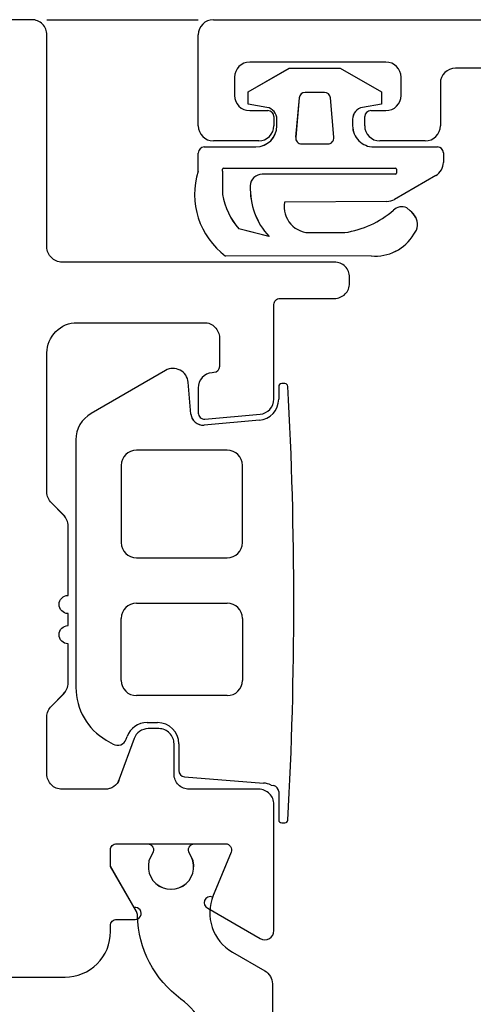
# Model space of a CAD drawing. Header units: millimetres. Extents: x 111285 to 237437, y -9513 to 52045.
# Tile 65 of 117: x 140076 to 140091, y 430 to 462. Entities that reach past the tile are written whole.
import ezdxf

# ---------------------------------------------------------------- set-up
doc = ezdxf.new("R2010")
doc.units = ezdxf.units.MM
doc.header["$LTSCALE"] = 100
doc.layers.get('0').update_dxf_attribs({"color": 252})
doc.layers.add('0-BUITENKOZIJNEN', color=252, linetype='Continuous')

# ---------------------------------------------------------------- blocks, each defined once
blk = doc.blocks.new('SR8-hori')
at = {"linetype": 'Continuous', "ltscale": 0.25}
blk.add_line((2445, 56.9), (2450, 56.9), dxfattribs=at)
at = {"linetype": 'Continuous'}
for p, q in [((2451.651, 54.515), (2453.011, 55.301)), ((2453.011, 55.301), (2454.69, 55.301)), ((2454.69, 55.301), (2456.051, 54.516)), ((2451.651, 54.115), (2451.651, 54.515)), ((2453.333, 54.318), (2453.22, 53.018)), ((2453.333, 54.318), (2453.333, 54.318)), ((2454.169, 54.501), (2453.533, 54.501)), ((2453.533, 54.501), (2453.533, 54.501)), ((2454.169, 54.501), (2454.169, 54.501)), ((2454.482, 53.019), (2454.368, 54.319)), ((2456.051, 54.516), (2456.051, 54.116)), ((2452.27, 54.006), (2451.651, 54.115)), ((2456.051, 54.116), (2455.431, 54.007)), ((2452.601, 53.401), (2452.601, 53.612)), ((2455.101, 53.613), (2455.101, 53.401)), ((2453.22, 53.018), (2453.22, 53.018)), ((2454.482, 53.019), (2454.482, 53.019)), ((2450.201, 52.7), (2451.901, 52.7)), ((2453.419, 52.801), (2453.419, 52.801)), ((2453.419, 52.801), (2454.283, 52.801)), ((2454.283, 52.801), (2454.283, 52.801)), ((2455.801, 52.701), (2457.901, 52.702)), ((2450.001, 51.9), (2450.001, 52.5)), ((2458.101, 52.502), (2458.101, 52.191)), ((2450.831, 52), (2456.521, 52.002)), ((2458.101, 52.191), (2458.101, 52.191)), ((2450.801, 51.9), (2450.801, 51.97)), ((2450.801, 51.97), (2450.801, 51.97)), ((2450.801, 51.9), (2450.801, 51.9)), ((2456.521, 51.802), (2452.117, 51.801)), ((2457.851, 51.758), (2456.485, 50.969)), ((2456.521, 51.802), (2456.521, 51.802)), ((2456.551, 51.972), (2456.551, 51.832)), ((2456.551, 51.832), (2456.551, 51.832)), ((2457.851, 51.758), (2457.851, 51.758)), ((2450.804, 51.127), (2450.804, 51.127)), ((2456.235, 50.902), (2452.851, 50.874)), ((2452.851, 50.874), (2452.851, 50.874)), ((2456.235, 50.902), (2456.235, 50.902)), ((2456.485, 50.969), (2456.485, 50.969)), ((2456.449, 50.609), (2456.449, 50.609)), ((2456.449, 50.609), (2456.449, 50.609)), ((2456.449, 50.609), (2456.449, 50.609)), ((2456.891, 50.689), (2456.891, 50.689)), ((2456.891, 50.689), (2457.003, 50.594)), ((2457.003, 50.594), (2457.003, 50.594)), ((2457.247, 50.107), (2457.247, 50.107)), ((2451.337, 49.998), (2451.337, 49.998)), ((2452.339, 49.744), (2451.337, 49.998)), ((2453.755, 49.873), (2453.755, 49.873)), ((2453.755, 49.873), (2454.846, 49.872)), ((2454.846, 49.872), (2454.846, 49.872)), ((2457.126, 49.826), (2457.126, 49.826)), ((2457.126, 49.826), (2457.126, 49.826)), ((2457.126, 49.826), (2457.126, 49.826)), ((2455.713, 49.101), (2450.901, 49.1)), ((2448.919, 45.323), (2446.458, 43.902)), ((2448.919, 45.323), (2448.919, 45.323)), ((2449.667, 44.933), (2449.667, 44.933)), ((2449.759, 43.883), (2449.667, 44.933)), ((2452.864, 44.89), (2452.758, 44.89)), ((2452.658, 44.79), (2452.658, 44.377)), ((2446.458, 43.902), (2446.458, 43.902)), ((2452.019, 43.68), (2450.192, 43.52)), ((2445.958, 43.036), (2445.958, 43.036)), ((2445.958, 43.036), (2445.958, 34.855)), ((2450.958, 42.69), (2447.958, 42.69)), ((2447.958, 42.69), (2447.958, 42.69)), ((2450.958, 42.69), (2450.958, 42.69)), ((2447.458, 42.19), (2447.458, 42.19)), ((2447.458, 42.19), (2447.458, 39.64)), ((2451.458, 39.64), (2451.458, 42.19)), ((2451.458, 42.19), (2451.458, 42.19)), ((2447.458, 39.64), (2447.458, 39.64)), ((2451.458, 39.64), (2451.458, 39.64)), ((2447.958, 39.14), (2447.958, 39.14)), ((2447.958, 39.14), (2450.958, 39.14)), ((2447.958, 37.64), (2447.958, 37.64)), ((2447.958, 37.64), (2450.958, 37.64)), ((2450.958, 37.64), (2450.958, 37.64)), ((2447.458, 35.09), (2447.458, 37.14)), ((2451.458, 37.14), (2451.458, 37.14)), ((2451.458, 37.14), (2451.458, 35.09)), ((2445.958, 34.855), (2445.958, 34.855)), ((2447.458, 35.09), (2447.458, 35.09)), ((2451.458, 35.09), (2451.458, 35.09)), ((2450.958, 34.59), (2447.958, 34.59)), ((2447.958, 34.59), (2447.958, 34.59)), ((2450.958, 34.59), (2450.958, 34.59)), ((2448.309, 33.7), (2448.658, 33.7)), ((2447.618, 33.149), (2447.651, 33.239)), ((2446.958, 33.123), (2446.958, 33.123)), ((2446.958, 33.123), (2447.186, 32.991)), ((2449.358, 33), (2449.358, 32.114)), ((2449.542, 31.915), (2452.158, 31.7)), ((2452.407, 31.634), (2452.407, 31.634)), ((2452.407, 31.634), (2452.493, 31.619)), ((2452.493, 31.619), (2452.493, 31.619)), ((2452.658, 31.422), (2452.658, 31.422)), ((2452.658, 31.422), (2452.658, 30.49)), ((2452.658, 30.49), (2452.658, 30.49)), ((2452.758, 30.39), (2452.758, 30.39)), ((2452.758, 30.39), (2452.864, 30.39)), ((2452.864, 30.39), (2452.864, 30.39)), ((2452.964, 30.484), (2452.964, 30.484))]:
    blk.add_line(p, q, dxfattribs=at)
for p, q in [((2452.117, 51.801), (2452.117, 51.801)), ((2451.72, 51.418), (2451.72, 51.418)), ((2452.339, 49.744), (2452.339, 49.744))]:
    blk.add_line(p, q)
for points in [[(2408.669, 25.3), (2445.6, 25.3), (2445.6, 25.3, 0.414214), (2447.1, 26.8), (2447.1, 26.8), (2447.1, 27, -0.414214), (2447.3, 27.2), (2447.916, 27.2, 1.077346), (2447.886, 27.598), (2447.1, 28.96), (2447.1, 29.5), (2447.1, 29.5, -0.414214), (2447.3, 29.7), (2450.902, 29.7, -0.534511), (2451.087, 29.424), (2451.087, 29.424), (2450.473, 27.942, 1), (2450.32, 27.572), (2451.421, 26.936), (2452.05, 26.573, 0.57735), (2452.5, 26.833), (2452.5, 26.833), (2452.5, 31, 0.414214), (2452, 31.5), (2452, 31.5), (2449.7, 31.5, -0.414214), (2449.2, 32), (2449.2, 33, 0.414214), (2448.7, 33.5), (2448.7, 33.5), (2448.35, 33.5, 0.315299), (2447.88, 33.171), (2447.88, 33.171), (2447.392, 31.829), (2447.392, 31.829, -0.315299), (2446.922, 31.5), (2446.922, 31.5), (2445.5, 31.5), (2445.5, 31.5, -0.414214), (2445, 32), (2445, 32), (2445, 33.893), (2445, 33.893, -0.198912), (2445.146, 34.246), (2445.146, 34.246), (2445.554, 34.654), (2445.554, 34.654, 0.198912), (2445.7, 35.007), (2445.7, 35.007), (2445.7, 36.3), (2445.7, 36.3, -1), (2445.7, 36.9), (2445.7, 36.9), (2445.7, 37.3), (2445.7, 37.3, -1), (2445.7, 37.9), (2445.7, 37.9), (2445.7, 40.193), (2445.7, 40.193, 0.198912), (2445.554, 40.546), (2445.554, 40.546), (2445.146, 40.954), (2445.146, 40.954, -0.198912), (2445, 41.307), (2445, 41.307), (2445, 45.9), (2445, 45.9, -0.414214), (2446, 46.9), (2446, 46.9), (2450.2, 46.9), (2450.2, 46.9, -0.414214), (2450.7, 46.4), (2450.7, 46.4), (2450.7, 45.45), (2450.7, 45.45, -0.388879), (2450.517, 45.251), (2450.456, 45.246, 0.388879), (2450, 44.748), (2450, 44.748), (2450, 43.918), (2450, 43.918, 0.440011), (2450.217, 43.719), (2450.217, 43.719), (2452.044, 43.879), (2452.044, 43.879, 0.388879), (2452.5, 44.377), (2452.5, 44.377), (2452.5, 47.5), (2452.5, 47.5, -0.414214), (2452.7, 47.7), (2452.7, 47.7), (2454.5, 47.7), (2454.5, 47.7, 0.414214), (2455, 48.2), (2455, 48.2), (2455, 48.4), (2455, 48.4, 0.414214), (2454.5, 48.9), (2454.5, 48.9), (2445.5, 48.9), (2445.5, 48.9, -0.414214), (2445, 49.4), (2445, 49.4), (2445, 56.4), (2445, 56.4, 0.414214), (2444.5, 56.9), (2444.5, 56.9), (2395.5, 56.9, 0.414214)], [(2450.45, 22.559, 0.239087), (2449.427, 24.576, -0.233397), (2447.996, 27.325, 0.126173), (2447.956, 27.468), (2447.1, 28.95), (2447.1, 29.5), (2447.1, 29.5, -0.414214), (2447.3, 29.7), (2448.325, 29.7, -0.609065), (2448.488, 29.384, 1.936492), (2449.712, 29.384, -0.609065), (2449.875, 29.7), (2450.902, 29.7, -0.534511), (2451.087, 29.424), (2450.496, 27.998, 0.376373), (2451.132, 26.125), (2452.2, 25.508, -0.267949), (2452.45, 25.075), (2452.45, 9.325, -0.267949)]]:
    blk.add_lwpolyline(points, format="xyb", dxfattribs=at)
for centre, radius, start, end in [((2453.533, 54.301), 0.2, 90.0135, 175.0135), ((2454.169, 54.301), 0.2, 5.0135, 90.0135), ((2452.201, 53.612), 0.4, 0.0135, 80.0135), ((2455.501, 53.613), 0.4, 100.0135, 180.0135), ((2451.901, 53.4), 0.7, 270.0135, 0.0135), ((2455.801, 53.401), 0.7, 180.0135, 270.0135), ((2453.419, 53.001), 0.2, 175.0135, 270.0135), ((2454.283, 53.001), 0.2, 270.0135, 5.0135), ((2450.201, 52.5), 0.2, 90.0135, 180.0135), ((2457.901, 52.502), 0.2, 0.0135, 90.0135), ((2450.831, 51.97), 0.03, 90.0135, 180.0135), ((2456.521, 51.972), 0.03, 0.0135, 90.0135), ((2457.601, 52.191), 0.5, 300.0135, 0.0135), ((2452.404, 51.128), 2.524, 162.1878, 233.4531), ((2513.082, 51.713), 62.281, 179.82779, 180.53918), ((2452.11, 51.41), 0.39, 89.0071, 178.8187), ((2456.521, 51.832), 0.03, 270.0135, 0.0135), ((2454.051, 51.329), 2.332, 177.7961, 222.7818), ((2453.164, 51.552), 2.398, 190.2096, 220.3836), ((2453.694, 50.727), 0.857, 170.1158, 274.0888), ((2456.235, 51.402), 0.5, 270.0135, 300.0135), ((2456.727, 50.333), 0.392, 65.2805, 135.3123), ((2454.346, 53.073), 3.239, 278.8708, 310.4723), ((2456.658, 50.117), 0.589, 359.032, 54.1121), ((2456.759, 50.151), 0.49, 318.5303, 354.9016), ((2455.847, 50.58), 1.485, 264.8197, 329.4689), ((2449.169, 44.89), 0.5, 5, 120), ((2452.758, 44.79), 0.1, 90, 180), ((2452.864, 44.79), 0.1, 3.1191, 90), ((2321.652, 37.64), 131.506, 356.88092, 3.11908), ((2451.958, 44.377), 0.7, 275, 360), ((2446.958, 43.036), 1, 120, 180), ((2450.158, 43.918), 0.4, 185, 275), ((2447.958, 42.19), 0.5, 90, 180), ((2450.958, 42.19), 0.5, 0, 90), ((2447.958, 39.64), 0.5, 180, 270), ((2450.958, 39.64), 0.5, 270, 0), ((2447.958, 37.14), 0.5, 90, 180), ((2450.958, 37.14), 0.5, 0, 90), ((2447.958, 34.855), 2, 180, 240), ((2447.958, 35.09), 0.5, 180, 270), ((2450.958, 35.09), 0.5, 270, 360), ((2448.309, 33), 0.7, 90, 160), ((2448.658, 33), 0.7, 0, 90), ((2447.336, 33.251), 0.3, 240, 340), ((2449.558, 32.114), 0.2, 180, 265.3025), ((2452.158, 31.2), 0.5, 60.2257, 90), ((2452.458, 31.422), 0.2, 0, 80), ((2452.758, 30.49), 0.1, 180, 270), ((2452.864, 30.49), 0.1, 270, 356.8809)]:
    blk.add_arc(centre, radius, start, end, dxfattribs=at)
at = {"layer": '0-BUITENKOZIJNEN', "linetype": 'Continuous'}
for p, q in [((2450.5, 56.9), (2493, 56.9)), ((2450, 53.4), (2450, 56.4)), ((2450, 56.4), (2450, 56.4)), ((2456.2, 55.5), (2451.7, 55.5)), ((2451.7, 55.5), (2451.7, 55.5)), ((2456.2, 55.5), (2456.2, 55.5)), ((2464, 55.3), (2458.5, 55.3)), ((2458.5, 55.3), (2458.5, 55.3)), ((2451.2, 55), (2451.2, 55)), ((2451.2, 55), (2451.2, 54.4)), ((2456.7, 54.4), (2456.7, 55)), ((2456.7, 55), (2456.7, 55)), ((2458, 54.8), (2458, 53.4)), ((2451.2, 54.4), (2451.2, 54.4)), ((2456.7, 54.4), (2456.7, 54.4)), ((2451.7, 53.9), (2451.7, 53.9)), ((2451.7, 53.9), (2452.3, 53.9)), ((2452.3, 53.9), (2452.3, 53.9)), ((2452.5, 53.7), (2452.5, 53.7)), ((2452.5, 53.7), (2452.5, 53.4)), ((2455.5, 53.4), (2455.5, 53.7)), ((2455.5, 53.7), (2455.5, 53.7)), ((2455.7, 53.9), (2455.7, 53.9)), ((2455.7, 53.9), (2456.2, 53.9)), ((2456.2, 53.9), (2456.2, 53.9)), ((2450, 53.4), (2450, 53.4)), ((2452.5, 53.4), (2452.5, 53.4)), ((2455.5, 53.4), (2455.5, 53.4)), ((2458, 53.4), (2458, 53.4)), ((2452, 52.9), (2450.5, 52.9)), ((2450.5, 52.9), (2450.5, 52.9)), ((2452, 52.9), (2452, 52.9)), ((2457.5, 52.9), (2456, 52.9)), ((2456, 52.9), (2456, 52.9)), ((2457.5, 52.9), (2457.5, 52.9))]:
    blk.add_line(p, q, dxfattribs=at)
for centre, radius, start, end in [((2450.5, 56.4), 0.5, 90, 180), ((2451.7, 55), 0.5, 90, 180), ((2456.2, 55), 0.5, 0, 90), ((2458.5, 54.8), 0.5, 90, 180), ((2451.7, 54.4), 0.5, 180, 270), ((2456.2, 54.4), 0.5, 270, 0), ((2452.3, 53.7), 0.2, 0, 90), ((2455.7, 53.7), 0.2, 90, 180), ((2450.5, 53.4), 0.5, 180, 270), ((2452, 53.4), 0.5, 270, 0), ((2456, 53.4), 0.5, 180, 270), ((2457.5, 53.4), 0.5, 270, 0)]:
    blk.add_arc(centre, radius, start, end, dxfattribs=at)
blk = doc.blocks.new('onderlegger beganegrond')
blk.add_blockref('SR8-hori', (11480, 405.1))

msp = doc.modelspace()

# ---------------------------------------------------------------- linework, layer by layer
at = {"linetype": 'Continuous', "ltscale": 0.25}
msp.add_line((140076.999, 462), (140081.999, 462), dxfattribs=at)
msp.add_line((140076.999, 462), (140081.999, 462), dxfattribs=at)
msp.add_line((140076.999, 462), (140081.999, 462), dxfattribs=at)
at = {"linetype": 'Continuous'}
for p, q in [((140083.649, 459.615), (140085.009, 460.401)), ((140083.649, 459.615), (140085.009, 460.401)), ((140083.649, 459.615), (140085.009, 460.401)), ((140085.009, 460.401), (140086.689, 460.401)), ((140085.009, 460.401), (140086.689, 460.401)), ((140085.009, 460.401), (140086.689, 460.401)), ((140086.689, 460.401), (140088.049, 459.616)), ((140086.689, 460.401), (140088.049, 459.616)), ((140086.689, 460.401), (140088.049, 459.616)), ((140083.649, 459.215), (140083.649, 459.615)), ((140083.649, 459.215), (140083.649, 459.615)), ((140083.649, 459.215), (140083.649, 459.615)), ((140086.167, 459.601), (140085.531, 459.601)), ((140085.531, 459.601), (140085.531, 459.601)), ((140086.167, 459.601), (140085.531, 459.601)), ((140085.531, 459.601), (140085.531, 459.601)), ((140086.167, 459.601), (140085.531, 459.601)), ((140085.531, 459.601), (140085.531, 459.601)), ((140086.167, 459.601), (140086.167, 459.601)), ((140086.167, 459.601), (140086.167, 459.601)), ((140086.167, 459.601), (140086.167, 459.601)), ((140088.049, 459.616), (140088.049, 459.216)), ((140088.049, 459.616), (140088.049, 459.216)), ((140088.049, 459.616), (140088.049, 459.216)), ((140084.269, 459.106), (140083.649, 459.215)), ((140084.269, 459.106), (140083.649, 459.215)), ((140084.269, 459.106), (140083.649, 459.215)), ((140085.332, 459.418), (140085.218, 458.118)), ((140085.332, 459.418), (140085.218, 458.118)), ((140085.332, 459.418), (140085.218, 458.118)), ((140085.332, 459.418), (140085.332, 459.418)), ((140085.332, 459.418), (140085.332, 459.418)), ((140085.332, 459.418), (140085.332, 459.418)), ((140086.48, 458.119), (140086.366, 459.419)), ((140086.48, 458.119), (140086.366, 459.419)), ((140086.48, 458.119), (140086.366, 459.419)), ((140088.049, 459.216), (140087.43, 459.107)), ((140088.049, 459.216), (140087.43, 459.107)), ((140088.049, 459.216), (140087.43, 459.107)), ((140084.599, 458.501), (140084.599, 458.712)), ((140084.599, 458.501), (140084.599, 458.712)), ((140084.599, 458.501), (140084.599, 458.712)), ((140087.099, 458.713), (140087.099, 458.501)), ((140087.099, 458.713), (140087.099, 458.501)), ((140087.099, 458.713), (140087.099, 458.501)), ((140085.218, 458.118), (140085.218, 458.118)), ((140085.218, 458.118), (140085.218, 458.118)), ((140085.218, 458.118), (140085.218, 458.118)), ((140085.418, 457.901), (140085.418, 457.901)), ((140085.418, 457.901), (140086.281, 457.901)), ((140085.418, 457.901), (140085.418, 457.901)), ((140085.418, 457.901), (140086.281, 457.901)), ((140085.418, 457.901), (140085.418, 457.901)), ((140085.418, 457.901), (140086.281, 457.901)), ((140086.281, 457.901), (140086.281, 457.901)), ((140086.281, 457.901), (140086.281, 457.901)), ((140086.281, 457.901), (140086.281, 457.901)), ((140086.48, 458.119), (140086.48, 458.119)), ((140086.48, 458.119), (140086.48, 458.119)), ((140086.48, 458.119), (140086.48, 458.119)), ((140082, 457), (140082, 457.6)), ((140082, 457), (140082, 457.6)), ((140082, 457), (140082, 457.6)), ((140082.199, 457.8), (140083.899, 457.8)), ((140082.199, 457.8), (140083.899, 457.8)), ((140082.199, 457.8), (140083.899, 457.8)), ((140087.799, 457.801), (140089.899, 457.802)), ((140087.799, 457.801), (140089.899, 457.802)), ((140087.799, 457.801), (140089.899, 457.802)), ((140090.1, 457.602), (140090.1, 457.291)), ((140090.1, 457.602), (140090.1, 457.291)), ((140090.1, 457.602), (140090.1, 457.291)), ((140090.1, 457.291), (140090.1, 457.291)), ((140090.1, 457.291), (140090.1, 457.291)), ((140090.1, 457.291), (140090.1, 457.291)), ((140082.8, 457), (140082.8, 457.07)), ((140082.8, 457.07), (140082.8, 457.07)), ((140082.8, 457), (140082.8, 457.07)), ((140082.8, 457.07), (140082.8, 457.07)), ((140082.8, 457), (140082.8, 457.07)), ((140082.8, 457.07), (140082.8, 457.07)), ((140082.8, 457), (140082.8, 457)), ((140082.8, 457), (140082.8, 457)), ((140082.8, 457), (140082.8, 457)), ((140082.83, 457.1), (140088.52, 457.102)), ((140082.83, 457.1), (140088.52, 457.102)), ((140082.83, 457.1), (140088.52, 457.102)), ((140088.55, 457.072), (140088.55, 456.932)), ((140088.55, 457.072), (140088.55, 456.932)), ((140088.55, 457.072), (140088.55, 456.932)), ((140088.55, 456.932), (140088.55, 456.932)), ((140088.55, 456.932), (140088.55, 456.932)), ((140088.55, 456.932), (140088.55, 456.932)), ((140088.52, 456.902), (140084.116, 456.901)), ((140088.52, 456.902), (140084.116, 456.901)), ((140088.52, 456.902), (140084.116, 456.901)), ((140089.85, 456.858), (140088.484, 456.069)), ((140089.85, 456.858), (140088.484, 456.069)), ((140089.85, 456.858), (140088.484, 456.069)), ((140088.52, 456.902), (140088.52, 456.902)), ((140088.52, 456.902), (140088.52, 456.902)), ((140088.52, 456.902), (140088.52, 456.902)), ((140089.85, 456.858), (140089.85, 456.858)), ((140089.85, 456.858), (140089.85, 456.858)), ((140089.85, 456.858), (140089.85, 456.858)), ((140082.802, 456.227), (140082.802, 456.227)), ((140082.802, 456.227), (140082.802, 456.227)), ((140082.802, 456.227), (140082.802, 456.227)), ((140088.234, 456.002), (140084.849, 455.974)), ((140088.234, 456.002), (140084.849, 455.974)), ((140088.234, 456.002), (140084.849, 455.974)), ((140084.849, 455.974), (140084.849, 455.974)), ((140084.849, 455.974), (140084.849, 455.974)), ((140084.849, 455.974), (140084.849, 455.974)), ((140088.234, 456.002), (140088.234, 456.002)), ((140088.234, 456.002), (140088.234, 456.002)), ((140088.234, 456.002), (140088.234, 456.002)), ((140088.484, 456.069), (140088.484, 456.069)), ((140088.484, 456.069), (140088.484, 456.069)), ((140088.484, 456.069), (140088.484, 456.069)), ((140088.447, 455.709), (140088.447, 455.709)), ((140088.447, 455.709), (140088.447, 455.709)), ((140088.447, 455.709), (140088.447, 455.709)), ((140088.447, 455.709), (140088.447, 455.709)), ((140088.447, 455.709), (140088.447, 455.709)), ((140088.447, 455.709), (140088.447, 455.709)), ((140088.447, 455.709), (140088.447, 455.709)), ((140088.447, 455.709), (140088.447, 455.709)), ((140088.447, 455.709), (140088.447, 455.709)), ((140088.89, 455.789), (140088.89, 455.789)), ((140088.89, 455.789), (140089.002, 455.694)), ((140088.89, 455.789), (140088.89, 455.789)), ((140088.89, 455.789), (140089.002, 455.694)), ((140088.89, 455.789), (140088.89, 455.789)), ((140088.89, 455.789), (140089.002, 455.694)), ((140089.002, 455.694), (140089.002, 455.694)), ((140089.002, 455.694), (140089.002, 455.694)), ((140089.002, 455.694), (140089.002, 455.694)), ((140083.336, 455.098), (140083.336, 455.098)), ((140084.337, 454.844), (140083.336, 455.098)), ((140083.336, 455.098), (140083.336, 455.098)), ((140084.337, 454.844), (140083.336, 455.098)), ((140083.336, 455.098), (140083.336, 455.098)), ((140084.337, 454.844), (140083.336, 455.098)), ((140089.245, 455.207), (140089.245, 455.207)), ((140089.245, 455.207), (140089.245, 455.207)), ((140089.245, 455.207), (140089.245, 455.207)), ((140085.754, 454.973), (140085.754, 454.973)), ((140085.754, 454.973), (140086.844, 454.972)), ((140085.754, 454.973), (140085.754, 454.973)), ((140085.754, 454.973), (140086.844, 454.972)), ((140085.754, 454.973), (140085.754, 454.973)), ((140085.754, 454.973), (140086.844, 454.972)), ((140086.844, 454.972), (140086.844, 454.972)), ((140086.844, 454.972), (140086.844, 454.972)), ((140086.844, 454.972), (140086.844, 454.972)), ((140089.124, 454.926), (140089.124, 454.926)), ((140089.124, 454.926), (140089.124, 454.926)), ((140089.124, 454.926), (140089.124, 454.926)), ((140089.124, 454.926), (140089.124, 454.926)), ((140089.124, 454.926), (140089.124, 454.926)), ((140089.124, 454.926), (140089.124, 454.926)), ((140089.124, 454.926), (140089.124, 454.926)), ((140089.124, 454.926), (140089.124, 454.926)), ((140089.124, 454.926), (140089.124, 454.926)), ((140087.711, 454.201), (140082.9, 454.2)), ((140087.711, 454.201), (140082.9, 454.2)), ((140087.711, 454.201), (140082.9, 454.2)), ((140080.918, 450.423), (140078.457, 449.002)), ((140080.918, 450.423), (140078.457, 449.002)), ((140080.918, 450.423), (140078.457, 449.002)), ((140080.918, 450.423), (140080.918, 450.423)), ((140080.918, 450.423), (140080.918, 450.423)), ((140080.918, 450.423), (140080.918, 450.423)), ((140081.666, 450.033), (140081.666, 450.033)), ((140081.758, 448.983), (140081.666, 450.033)), ((140081.666, 450.033), (140081.666, 450.033)), ((140081.758, 448.983), (140081.666, 450.033)), ((140081.666, 450.033), (140081.666, 450.033)), ((140081.758, 448.983), (140081.666, 450.033)), ((140084.657, 449.89), (140084.657, 449.477)), ((140084.657, 449.89), (140084.657, 449.477)), ((140084.657, 449.89), (140084.657, 449.477)), ((140084.862, 449.99), (140084.757, 449.99)), ((140084.862, 449.99), (140084.757, 449.99)), ((140084.862, 449.99), (140084.757, 449.99)), ((140078.457, 449.002), (140078.457, 449.002)), ((140078.457, 449.002), (140078.457, 449.002)), ((140078.457, 449.002), (140078.457, 449.002)), ((140084.018, 448.78), (140082.191, 448.62)), ((140084.018, 448.78), (140082.191, 448.62)), ((140084.018, 448.78), (140082.191, 448.62)), ((140077.957, 448.136), (140077.957, 448.136)), ((140077.957, 448.136), (140077.957, 439.955)), ((140077.957, 448.136), (140077.957, 448.136)), ((140077.957, 448.136), (140077.957, 439.955)), ((140077.957, 448.136), (140077.957, 448.136)), ((140077.957, 448.136), (140077.957, 439.955)), ((140082.957, 447.79), (140079.957, 447.79)), ((140079.957, 447.79), (140079.957, 447.79)), ((140082.957, 447.79), (140079.957, 447.79)), ((140079.957, 447.79), (140079.957, 447.79)), ((140082.957, 447.79), (140079.957, 447.79)), ((140079.957, 447.79), (140079.957, 447.79)), ((140082.957, 447.79), (140082.957, 447.79)), ((140082.957, 447.79), (140082.957, 447.79)), ((140082.957, 447.79), (140082.957, 447.79)), ((140079.457, 447.29), (140079.457, 447.29)), ((140079.457, 447.29), (140079.457, 444.74)), ((140079.457, 447.29), (140079.457, 447.29)), ((140079.457, 447.29), (140079.457, 444.74)), ((140079.457, 447.29), (140079.457, 447.29)), ((140079.457, 447.29), (140079.457, 444.74)), ((140083.457, 444.74), (140083.457, 447.29)), ((140083.457, 447.29), (140083.457, 447.29)), ((140083.457, 444.74), (140083.457, 447.29)), ((140083.457, 447.29), (140083.457, 447.29)), ((140083.457, 444.74), (140083.457, 447.29)), ((140083.457, 447.29), (140083.457, 447.29)), ((140079.457, 444.74), (140079.457, 444.74)), ((140079.457, 444.74), (140079.457, 444.74)), ((140079.457, 444.74), (140079.457, 444.74)), ((140083.457, 444.74), (140083.457, 444.74)), ((140083.457, 444.74), (140083.457, 444.74)), ((140083.457, 444.74), (140083.457, 444.74)), ((140079.957, 444.24), (140079.957, 444.24)), ((140079.957, 444.24), (140082.957, 444.24)), ((140079.957, 444.24), (140079.957, 444.24)), ((140079.957, 444.24), (140082.957, 444.24)), ((140079.957, 444.24), (140079.957, 444.24)), ((140079.957, 444.24), (140082.957, 444.24)), ((140079.957, 442.74), (140079.957, 442.74)), ((140079.957, 442.74), (140082.957, 442.74)), ((140079.957, 442.74), (140079.957, 442.74)), ((140079.957, 442.74), (140082.957, 442.74)), ((140079.957, 442.74), (140079.957, 442.74)), ((140079.957, 442.74), (140082.957, 442.74)), ((140082.957, 442.74), (140082.957, 442.74)), ((140082.957, 442.74), (140082.957, 442.74)), ((140082.957, 442.74), (140082.957, 442.74)), ((140079.457, 440.19), (140079.457, 442.24)), ((140079.457, 440.19), (140079.457, 442.24)), ((140079.457, 440.19), (140079.457, 442.24)), ((140083.457, 442.24), (140083.457, 442.24)), ((140083.457, 442.24), (140083.457, 440.19)), ((140083.457, 442.24), (140083.457, 442.24)), ((140083.457, 442.24), (140083.457, 440.19)), ((140083.457, 442.24), (140083.457, 442.24)), ((140083.457, 442.24), (140083.457, 440.19)), ((140079.457, 440.19), (140079.457, 440.19)), ((140079.457, 440.19), (140079.457, 440.19)), ((140079.457, 440.19), (140079.457, 440.19)), ((140083.457, 440.19), (140083.457, 440.19)), ((140083.457, 440.19), (140083.457, 440.19)), ((140083.457, 440.19), (140083.457, 440.19)), ((140077.957, 439.955), (140077.957, 439.955)), ((140077.957, 439.955), (140077.957, 439.955)), ((140077.957, 439.955), (140077.957, 439.955)), ((140082.957, 439.69), (140079.957, 439.69)), ((140079.957, 439.69), (140079.957, 439.69)), ((140082.957, 439.69), (140079.957, 439.69)), ((140079.957, 439.69), (140079.957, 439.69)), ((140082.957, 439.69), (140079.957, 439.69)), ((140079.957, 439.69), (140079.957, 439.69)), ((140082.957, 439.69), (140082.957, 439.69)), ((140082.957, 439.69), (140082.957, 439.69)), ((140082.957, 439.69), (140082.957, 439.69)), ((140080.307, 438.8), (140080.657, 438.8)), ((140080.307, 438.8), (140080.657, 438.8)), ((140080.307, 438.8), (140080.657, 438.8)), ((140078.957, 438.223), (140078.957, 438.223)), ((140078.957, 438.223), (140079.184, 438.091)), ((140078.957, 438.223), (140078.957, 438.223)), ((140078.957, 438.223), (140079.184, 438.091)), ((140078.957, 438.223), (140078.957, 438.223)), ((140078.957, 438.223), (140079.184, 438.091)), ((140079.616, 438.249), (140079.649, 438.339)), ((140079.616, 438.249), (140079.649, 438.339)), ((140079.616, 438.249), (140079.649, 438.339)), ((140081.357, 438.1), (140081.357, 437.214)), ((140081.357, 438.1), (140081.357, 437.214)), ((140081.357, 438.1), (140081.357, 437.214)), ((140081.541, 437.015), (140084.157, 436.8)), ((140081.541, 437.015), (140084.157, 436.8)), ((140081.541, 437.015), (140084.157, 436.8)), ((140084.405, 436.734), (140084.405, 436.734)), ((140084.405, 436.734), (140084.492, 436.719)), ((140084.405, 436.734), (140084.405, 436.734)), ((140084.405, 436.734), (140084.492, 436.719)), ((140084.405, 436.734), (140084.405, 436.734)), ((140084.405, 436.734), (140084.492, 436.719)), ((140084.492, 436.719), (140084.492, 436.719)), ((140084.492, 436.719), (140084.492, 436.719)), ((140084.492, 436.719), (140084.492, 436.719)), ((140084.657, 436.522), (140084.657, 436.522)), ((140084.657, 436.522), (140084.657, 435.59)), ((140084.657, 436.522), (140084.657, 436.522)), ((140084.657, 436.522), (140084.657, 435.59)), ((140084.657, 436.522), (140084.657, 436.522)), ((140084.657, 436.522), (140084.657, 435.59)), ((140084.657, 435.59), (140084.657, 435.59)), ((140084.657, 435.59), (140084.657, 435.59)), ((140084.657, 435.59), (140084.657, 435.59)), ((140084.757, 435.49), (140084.757, 435.49)), ((140084.757, 435.49), (140084.862, 435.49)), ((140084.757, 435.49), (140084.757, 435.49)), ((140084.757, 435.49), (140084.862, 435.49)), ((140084.757, 435.49), (140084.757, 435.49)), ((140084.757, 435.49), (140084.862, 435.49)), ((140084.862, 435.49), (140084.862, 435.49)), ((140084.862, 435.49), (140084.862, 435.49)), ((140084.862, 435.49), (140084.862, 435.49)), ((140084.962, 435.584), (140084.962, 435.584)), ((140084.962, 435.584), (140084.962, 435.584)), ((140084.962, 435.584), (140084.962, 435.584))]:
    msp.add_line(p, q, dxfattribs=at)
for p, q in [((140084.116, 456.901), (140084.116, 456.901)), ((140084.116, 456.901), (140084.116, 456.901)), ((140084.116, 456.901), (140084.116, 456.901)), ((140083.719, 456.518), (140083.719, 456.518)), ((140083.719, 456.518), (140083.719, 456.518)), ((140083.719, 456.518), (140083.719, 456.518)), ((140084.337, 454.844), (140084.337, 454.844)), ((140084.337, 454.844), (140084.337, 454.844)), ((140084.337, 454.844), (140084.337, 454.844))]:
    msp.add_line(p, q)
for points in [[(140040.668, 430.4), (140077.599, 430.4), (140077.599, 430.4, 0.414214), (140079.099, 431.9), (140079.099, 431.9), (140079.099, 432.1, -0.414214), (140079.299, 432.3), (140079.915, 432.3, 1.077346), (140079.885, 432.698), (140079.099, 434.06), (140079.099, 434.6), (140079.099, 434.6, -0.414214), (140079.299, 434.8), (140082.9, 434.8, -0.534511), (140083.085, 434.524), (140083.085, 434.524), (140082.471, 433.042, 1), (140082.318, 432.672), (140083.42, 432.036), (140084.049, 431.673, 0.57735), (140084.499, 431.933), (140084.499, 431.933), (140084.499, 436.1, 0.414214), (140083.999, 436.6), (140083.999, 436.6), (140081.699, 436.6, -0.414214), (140081.199, 437.1), (140081.199, 438.1, 0.414214), (140080.699, 438.6), (140080.699, 438.6), (140080.349, 438.6, 0.315299), (140079.879, 438.271), (140079.879, 438.271), (140079.39, 436.929), (140079.39, 436.929, -0.315299), (140078.92, 436.6), (140078.92, 436.6), (140077.499, 436.6), (140077.499, 436.6, -0.414214), (140076.999, 437.1), (140076.999, 437.1), (140076.999, 438.993), (140076.999, 438.993, -0.198912), (140077.145, 439.346), (140077.145, 439.346), (140077.552, 439.754), (140077.552, 439.754, 0.198912), (140077.699, 440.107), (140077.699, 440.107), (140077.699, 441.4), (140077.699, 441.4, -1), (140077.699, 442), (140077.699, 442), (140077.699, 442.4), (140077.699, 442.4, -1), (140077.699, 443), (140077.699, 443), (140077.699, 445.293), (140077.699, 445.293, 0.198912), (140077.552, 445.646), (140077.552, 445.646), (140077.145, 446.054), (140077.145, 446.054, -0.198912), (140076.999, 446.407), (140076.999, 446.407), (140076.999, 451), (140076.999, 451, -0.414214), (140077.999, 452), (140077.999, 452), (140082.199, 452), (140082.199, 452, -0.414214), (140082.699, 451.5), (140082.699, 451.5), (140082.699, 450.55), (140082.699, 450.55, -0.388879), (140082.516, 450.351), (140082.455, 450.346, 0.388879), (140081.999, 449.848), (140081.999, 449.848), (140081.999, 449.018), (140081.999, 449.018, 0.440011), (140082.216, 448.819), (140082.216, 448.819), (140084.042, 448.979), (140084.042, 448.979, 0.388879), (140084.499, 449.477), (140084.499, 449.477), (140084.499, 452.6), (140084.499, 452.6, -0.414214), (140084.699, 452.8), (140084.699, 452.8), (140086.499, 452.8), (140086.499, 452.8, 0.414214), (140086.999, 453.3), (140086.999, 453.3), (140086.999, 453.5), (140086.999, 453.5, 0.414214), (140086.499, 454), (140086.499, 454), (140077.499, 454), (140077.499, 454, -0.414214), (140076.999, 454.5), (140076.999, 454.5), (140076.999, 461.5), (140076.999, 461.5, 0.414214), (140076.499, 462), (140076.499, 462), (140027.499, 462, 0.414214)], [(140040.668, 430.4), (140077.599, 430.4), (140077.599, 430.4, 0.414214), (140079.099, 431.9), (140079.099, 431.9), (140079.099, 432.1, -0.414214), (140079.299, 432.3), (140079.915, 432.3, 1.077346), (140079.885, 432.698), (140079.099, 434.06), (140079.099, 434.6), (140079.099, 434.6, -0.414214), (140079.299, 434.8), (140082.9, 434.8, -0.534511), (140083.085, 434.524), (140083.085, 434.524), (140082.471, 433.042, 1), (140082.318, 432.672), (140083.42, 432.036), (140084.049, 431.673, 0.57735), (140084.499, 431.933), (140084.499, 431.933), (140084.499, 436.1, 0.414214), (140083.999, 436.6), (140083.999, 436.6), (140081.699, 436.6, -0.414214), (140081.199, 437.1), (140081.199, 438.1, 0.414214), (140080.699, 438.6), (140080.699, 438.6), (140080.349, 438.6, 0.315299), (140079.879, 438.271), (140079.879, 438.271), (140079.39, 436.929), (140079.39, 436.929, -0.315299), (140078.92, 436.6), (140078.92, 436.6), (140077.499, 436.6), (140077.499, 436.6, -0.414214), (140076.999, 437.1), (140076.999, 437.1), (140076.999, 438.993), (140076.999, 438.993, -0.198912), (140077.145, 439.346), (140077.145, 439.346), (140077.552, 439.754), (140077.552, 439.754, 0.198912), (140077.699, 440.107), (140077.699, 440.107), (140077.699, 441.4), (140077.699, 441.4, -1), (140077.699, 442), (140077.699, 442), (140077.699, 442.4), (140077.699, 442.4, -1), (140077.699, 443), (140077.699, 443), (140077.699, 445.293), (140077.699, 445.293, 0.198912), (140077.552, 445.646), (140077.552, 445.646), (140077.145, 446.054), (140077.145, 446.054, -0.198912), (140076.999, 446.407), (140076.999, 446.407), (140076.999, 451), (140076.999, 451, -0.414214), (140077.999, 452), (140077.999, 452), (140082.199, 452), (140082.199, 452, -0.414214), (140082.699, 451.5), (140082.699, 451.5), (140082.699, 450.55), (140082.699, 450.55, -0.388879), (140082.516, 450.351), (140082.455, 450.346, 0.388879), (140081.999, 449.848), (140081.999, 449.848), (140081.999, 449.018), (140081.999, 449.018, 0.440011), (140082.216, 448.819), (140082.216, 448.819), (140084.042, 448.979), (140084.042, 448.979, 0.388879), (140084.499, 449.477), (140084.499, 449.477), (140084.499, 452.6), (140084.499, 452.6, -0.414214), (140084.699, 452.8), (140084.699, 452.8), (140086.499, 452.8), (140086.499, 452.8, 0.414214), (140086.999, 453.3), (140086.999, 453.3), (140086.999, 453.5), (140086.999, 453.5, 0.414214), (140086.499, 454), (140086.499, 454), (140077.499, 454), (140077.499, 454, -0.414214), (140076.999, 454.5), (140076.999, 454.5), (140076.999, 461.5), (140076.999, 461.5, 0.414214), (140076.499, 462), (140076.499, 462), (140027.499, 462, 0.414214)], [(140040.668, 430.4), (140077.599, 430.4), (140077.599, 430.4, 0.414214), (140079.099, 431.9), (140079.099, 431.9), (140079.099, 432.1, -0.414214), (140079.299, 432.3), (140079.915, 432.3, 1.077346), (140079.885, 432.698), (140079.099, 434.06), (140079.099, 434.6), (140079.099, 434.6, -0.414214), (140079.299, 434.8), (140082.9, 434.8, -0.534511), (140083.085, 434.524), (140083.085, 434.524), (140082.471, 433.042, 1), (140082.318, 432.672), (140083.42, 432.036), (140084.049, 431.673, 0.57735), (140084.499, 431.933), (140084.499, 431.933), (140084.499, 436.1, 0.414214), (140083.999, 436.6), (140083.999, 436.6), (140081.699, 436.6, -0.414214), (140081.199, 437.1), (140081.199, 438.1, 0.414214), (140080.699, 438.6), (140080.699, 438.6), (140080.349, 438.6, 0.315299), (140079.879, 438.271), (140079.879, 438.271), (140079.39, 436.929), (140079.39, 436.929, -0.315299), (140078.92, 436.6), (140078.92, 436.6), (140077.499, 436.6), (140077.499, 436.6, -0.414214), (140076.999, 437.1), (140076.999, 437.1), (140076.999, 438.993), (140076.999, 438.993, -0.198912), (140077.145, 439.346), (140077.145, 439.346), (140077.552, 439.754), (140077.552, 439.754, 0.198912), (140077.699, 440.107), (140077.699, 440.107), (140077.699, 441.4), (140077.699, 441.4, -1), (140077.699, 442), (140077.699, 442), (140077.699, 442.4), (140077.699, 442.4, -1), (140077.699, 443), (140077.699, 443), (140077.699, 445.293), (140077.699, 445.293, 0.198912), (140077.552, 445.646), (140077.552, 445.646), (140077.145, 446.054), (140077.145, 446.054, -0.198912), (140076.999, 446.407), (140076.999, 446.407), (140076.999, 451), (140076.999, 451, -0.414214), (140077.999, 452), (140077.999, 452), (140082.199, 452), (140082.199, 452, -0.414214), (140082.699, 451.5), (140082.699, 451.5), (140082.699, 450.55), (140082.699, 450.55, -0.388879), (140082.516, 450.351), (140082.455, 450.346, 0.388879), (140081.999, 449.848), (140081.999, 449.848), (140081.999, 449.018), (140081.999, 449.018, 0.440011), (140082.216, 448.819), (140082.216, 448.819), (140084.042, 448.979), (140084.042, 448.979, 0.388879), (140084.499, 449.477), (140084.499, 449.477), (140084.499, 452.6), (140084.499, 452.6, -0.414214), (140084.699, 452.8), (140084.699, 452.8), (140086.499, 452.8), (140086.499, 452.8, 0.414214), (140086.999, 453.3), (140086.999, 453.3), (140086.999, 453.5), (140086.999, 453.5, 0.414214), (140086.499, 454), (140086.499, 454), (140077.499, 454), (140077.499, 454, -0.414214), (140076.999, 454.5), (140076.999, 454.5), (140076.999, 461.5), (140076.999, 461.5, 0.414214), (140076.499, 462), (140076.499, 462), (140027.499, 462, 0.414214)], [(140082.449, 427.659, 0.239087), (140081.426, 429.676, -0.233397), (140079.994, 432.425, 0.126173), (140079.954, 432.568), (140079.099, 434.05), (140079.099, 434.6), (140079.099, 434.6, -0.414214), (140079.299, 434.8), (140080.324, 434.8, -0.609065), (140080.487, 434.484, 1.936492), (140081.71, 434.484, -0.609065), (140081.873, 434.8), (140082.9, 434.8, -0.534511), (140083.085, 434.524), (140082.495, 433.098, 0.376373), (140083.13, 431.225), (140084.199, 430.608, -0.267949), (140084.449, 430.175), (140084.449, 414.425, -0.267949)], [(140082.449, 427.659, 0.239087), (140081.426, 429.676, -0.233397), (140079.994, 432.425, 0.126173), (140079.954, 432.568), (140079.099, 434.05), (140079.099, 434.6), (140079.099, 434.6, -0.414214), (140079.299, 434.8), (140080.324, 434.8, -0.609065), (140080.487, 434.484, 1.936492), (140081.71, 434.484, -0.609065), (140081.873, 434.8), (140082.9, 434.8, -0.534511), (140083.085, 434.524), (140082.495, 433.098, 0.376373), (140083.13, 431.225), (140084.199, 430.608, -0.267949), (140084.449, 430.175), (140084.449, 414.425, -0.267949)], [(140082.449, 427.659, 0.239087), (140081.426, 429.676, -0.233397), (140079.994, 432.425, 0.126173), (140079.954, 432.568), (140079.099, 434.05), (140079.099, 434.6), (140079.099, 434.6, -0.414214), (140079.299, 434.8), (140080.324, 434.8, -0.609065), (140080.487, 434.484, 1.936492), (140081.71, 434.484, -0.609065), (140081.873, 434.8), (140082.9, 434.8, -0.534511), (140083.085, 434.524), (140082.495, 433.098, 0.376373), (140083.13, 431.225), (140084.199, 430.608, -0.267949), (140084.449, 430.175), (140084.449, 414.425, -0.267949)]]:
    msp.add_lwpolyline(points, format="xyb", dxfattribs=at)
for centre, radius, start, end in [((140085.531, 459.401), 0.2, 90.0135, 175.0135), ((140085.531, 459.401), 0.2, 90.0135, 175.0135), ((140085.531, 459.401), 0.2, 90.0135, 175.0135), ((140086.167, 459.401), 0.2, 5.0135, 90.0135), ((140086.167, 459.401), 0.2, 5.0135, 90.0135), ((140086.167, 459.401), 0.2, 5.0135, 90.0135), ((140084.199, 458.712), 0.4, 0.0135, 80.0135), ((140084.199, 458.712), 0.4, 0.0135, 80.0135), ((140084.199, 458.712), 0.4, 0.0135, 80.0135), ((140087.499, 458.713), 0.4, 100.0135, 180.0135), ((140087.499, 458.713), 0.4, 100.0135, 180.0135), ((140087.499, 458.713), 0.4, 100.0135, 180.0135), ((140083.899, 458.5), 0.7, 270.0135, 0.0135), ((140083.899, 458.5), 0.7, 270.0135, 0.0135), ((140083.899, 458.5), 0.7, 270.0135, 0.0135), ((140087.799, 458.501), 0.7, 180.0135, 270.0135), ((140087.799, 458.501), 0.7, 180.0135, 270.0135), ((140087.799, 458.501), 0.7, 180.0135, 270.0135), ((140085.418, 458.101), 0.2, 175.0135, 270.0135), ((140085.418, 458.101), 0.2, 175.0135, 270.0135), ((140085.418, 458.101), 0.2, 175.0135, 270.0135), ((140086.281, 458.101), 0.2, 270.0135, 5.0135), ((140086.281, 458.101), 0.2, 270.0135, 5.0135), ((140086.281, 458.101), 0.2, 270.0135, 5.0135), ((140082.2, 457.6), 0.2, 90.0135, 180.0135), ((140082.2, 457.6), 0.2, 90.0135, 180.0135), ((140082.2, 457.6), 0.2, 90.0135, 180.0135), ((140089.9, 457.602), 0.2, 0.0135, 90.0135), ((140089.9, 457.602), 0.2, 0.0135, 90.0135), ((140089.9, 457.602), 0.2, 0.0135, 90.0135), ((140089.6, 457.291), 0.5, 300.0135, 0.0135), ((140089.6, 457.291), 0.5, 300.0135, 0.0135), ((140089.6, 457.291), 0.5, 300.0135, 0.0135), ((140084.403, 456.228), 2.524, 162.1878, 233.4531), ((140084.403, 456.228), 2.524, 162.1878, 233.4531), ((140084.403, 456.228), 2.524, 162.1878, 233.4531), ((140145.081, 456.813), 62.281, 179.82779, 180.53918), ((140145.081, 456.813), 62.281, 179.82779, 180.53918), ((140145.081, 456.813), 62.281, 179.82779, 180.53918), ((140082.83, 457.07), 0.03, 90.0135, 180.0135), ((140082.83, 457.07), 0.03, 90.0135, 180.0135), ((140082.83, 457.07), 0.03, 90.0135, 180.0135), ((140088.52, 457.072), 0.03, 0.0135, 90.0135), ((140088.52, 457.072), 0.03, 0.0135, 90.0135), ((140088.52, 457.072), 0.03, 0.0135, 90.0135), ((140088.52, 456.932), 0.03, 270.0135, 0.0135), ((140088.52, 456.932), 0.03, 270.0135, 0.0135), ((140088.52, 456.932), 0.03, 270.0135, 0.0135), ((140084.109, 456.51), 0.39, 89.0071, 178.8187), ((140084.109, 456.51), 0.39, 89.0071, 178.8187), ((140084.109, 456.51), 0.39, 89.0071, 178.8187), ((140086.049, 456.429), 2.332, 177.7961, 222.7818), ((140086.049, 456.429), 2.332, 177.7961, 222.7818), ((140086.049, 456.429), 2.332, 177.7961, 222.7818), ((140085.162, 456.652), 2.398, 190.2096, 220.3836), ((140085.162, 456.652), 2.398, 190.2096, 220.3836), ((140085.162, 456.652), 2.398, 190.2096, 220.3836), ((140085.693, 455.827), 0.857, 170.1158, 274.0888), ((140085.693, 455.827), 0.857, 170.1158, 274.0888), ((140085.693, 455.827), 0.857, 170.1158, 274.0888), ((140088.234, 456.502), 0.5, 270.0135, 300.0135), ((140088.234, 456.502), 0.5, 270.0135, 300.0135), ((140088.234, 456.502), 0.5, 270.0135, 300.0135), ((140086.345, 458.173), 3.239, 278.8708, 310.4723), ((140086.345, 458.173), 3.239, 278.8708, 310.4723), ((140086.345, 458.173), 3.239, 278.8708, 310.4723), ((140088.726, 455.433), 0.392, 65.2805, 135.3123), ((140088.726, 455.433), 0.392, 65.2805, 135.3123), ((140088.726, 455.433), 0.392, 65.2805, 135.3123), ((140088.656, 455.217), 0.589, 359.032, 54.1121), ((140088.656, 455.217), 0.589, 359.032, 54.1121), ((140088.656, 455.217), 0.589, 359.032, 54.1121), ((140088.757, 455.251), 0.49, 318.5303, 354.9016), ((140088.757, 455.251), 0.49, 318.5303, 354.9016), ((140088.757, 455.251), 0.49, 318.5303, 354.9016), ((140087.845, 455.68), 1.485, 264.8197, 329.4689), ((140087.845, 455.68), 1.485, 264.8197, 329.4689), ((140087.845, 455.68), 1.485, 264.8197, 329.4689), ((140081.168, 449.99), 0.5, 5, 120), ((140081.168, 449.99), 0.5, 5, 120), ((140081.168, 449.99), 0.5, 5, 120), ((140084.757, 449.89), 0.1, 90, 180), ((140084.757, 449.89), 0.1, 90, 180), ((140084.757, 449.89), 0.1, 90, 180), ((140084.862, 449.89), 0.1, 3.1191, 90), ((140084.862, 449.89), 0.1, 3.1191, 90), ((140084.862, 449.89), 0.1, 3.1191, 90), ((139953.651, 442.74), 131.506, 356.88092, 3.11908), ((139953.651, 442.74), 131.506, 356.88092, 3.11908), ((139953.651, 442.74), 131.506, 356.88092, 3.11908), ((140083.957, 449.477), 0.7, 275, 360), ((140083.957, 449.477), 0.7, 275, 360), ((140083.957, 449.477), 0.7, 275, 360), ((140078.957, 448.136), 1, 120, 180), ((140078.957, 448.136), 1, 120, 180), ((140078.957, 448.136), 1, 120, 180), ((140082.156, 449.018), 0.4, 185, 275), ((140082.156, 449.018), 0.4, 185, 275), ((140082.156, 449.018), 0.4, 185, 275), ((140079.957, 447.29), 0.5, 90, 180), ((140079.957, 447.29), 0.5, 90, 180), ((140079.957, 447.29), 0.5, 90, 180), ((140082.957, 447.29), 0.5, 0, 90), ((140082.957, 447.29), 0.5, 0, 90), ((140082.957, 447.29), 0.5, 0, 90), ((140079.957, 444.74), 0.5, 180, 270), ((140079.957, 444.74), 0.5, 180, 270), ((140079.957, 444.74), 0.5, 180, 270), ((140082.957, 444.74), 0.5, 270, 0), ((140082.957, 444.74), 0.5, 270, 0), ((140082.957, 444.74), 0.5, 270, 0), ((140079.957, 442.24), 0.5, 90, 180), ((140079.957, 442.24), 0.5, 90, 180), ((140079.957, 442.24), 0.5, 90, 180), ((140082.957, 442.24), 0.5, 0, 90), ((140082.957, 442.24), 0.5, 0, 90), ((140082.957, 442.24), 0.5, 0, 90), ((140079.957, 440.19), 0.5, 180, 270), ((140079.957, 440.19), 0.5, 180, 270), ((140079.957, 440.19), 0.5, 180, 270), ((140082.957, 440.19), 0.5, 270, 360), ((140082.957, 440.19), 0.5, 270, 360), ((140082.957, 440.19), 0.5, 270, 360), ((140079.957, 439.955), 2, 180, 240), ((140079.957, 439.955), 2, 180, 240), ((140079.957, 439.955), 2, 180, 240), ((140080.307, 438.1), 0.7, 90, 160), ((140080.307, 438.1), 0.7, 90, 160), ((140080.307, 438.1), 0.7, 90, 160), ((140080.657, 438.1), 0.7, 0, 90), ((140080.657, 438.1), 0.7, 0, 90), ((140080.657, 438.1), 0.7, 0, 90), ((140079.334, 438.351), 0.3, 240, 340), ((140079.334, 438.351), 0.3, 240, 340), ((140079.334, 438.351), 0.3, 240, 340), ((140081.557, 437.214), 0.2, 180, 265.3025), ((140081.557, 437.214), 0.2, 180, 265.3025), ((140081.557, 437.214), 0.2, 180, 265.3025), ((140084.157, 436.3), 0.5, 60.2257, 90), ((140084.157, 436.3), 0.5, 60.2257, 90), ((140084.157, 436.3), 0.5, 60.2257, 90), ((140084.457, 436.522), 0.2, 0, 80), ((140084.457, 436.522), 0.2, 0, 80), ((140084.457, 436.522), 0.2, 0, 80), ((140084.757, 435.59), 0.1, 180, 270), ((140084.757, 435.59), 0.1, 180, 270), ((140084.757, 435.59), 0.1, 180, 270), ((140084.862, 435.59), 0.1, 270, 356.8809), ((140084.862, 435.59), 0.1, 270, 356.8809), ((140084.862, 435.59), 0.1, 270, 356.8809)]:
    msp.add_arc(centre, radius, start, end, dxfattribs=at)
at = {"layer": '0-BUITENKOZIJNEN', "linetype": 'Continuous'}
for p, q in [((140082.499, 462), (140124.999, 462)), ((140082.499, 462), (140124.999, 462)), ((140082.499, 462), (140124.999, 462)), ((140081.999, 458.5), (140081.999, 461.5)), ((140081.999, 461.5), (140081.999, 461.5)), ((140081.999, 458.5), (140081.999, 461.5)), ((140081.999, 461.5), (140081.999, 461.5)), ((140081.999, 458.5), (140081.999, 461.5)), ((140081.999, 461.5), (140081.999, 461.5)), ((140088.199, 460.6), (140083.699, 460.6)), ((140083.699, 460.6), (140083.699, 460.6)), ((140088.199, 460.6), (140083.699, 460.6)), ((140083.699, 460.6), (140083.699, 460.6)), ((140088.199, 460.6), (140083.699, 460.6)), ((140083.699, 460.6), (140083.699, 460.6)), ((140088.199, 460.6), (140088.199, 460.6)), ((140088.199, 460.6), (140088.199, 460.6)), ((140088.199, 460.6), (140088.199, 460.6)), ((140095.999, 460.4), (140090.499, 460.4)), ((140090.499, 460.4), (140090.499, 460.4)), ((140095.999, 460.4), (140090.499, 460.4)), ((140090.499, 460.4), (140090.499, 460.4)), ((140095.999, 460.4), (140090.499, 460.4)), ((140090.499, 460.4), (140090.499, 460.4)), ((140083.199, 460.1), (140083.199, 460.1)), ((140083.199, 460.1), (140083.199, 459.5)), ((140083.199, 460.1), (140083.199, 460.1)), ((140083.199, 460.1), (140083.199, 459.5)), ((140083.199, 460.1), (140083.199, 460.1)), ((140083.199, 460.1), (140083.199, 459.5)), ((140088.699, 459.5), (140088.699, 460.1)), ((140088.699, 460.1), (140088.699, 460.1)), ((140088.699, 459.5), (140088.699, 460.1)), ((140088.699, 460.1), (140088.699, 460.1)), ((140088.699, 459.5), (140088.699, 460.1)), ((140088.699, 460.1), (140088.699, 460.1)), ((140089.999, 459.9), (140089.999, 458.5)), ((140089.999, 459.9), (140089.999, 458.5)), ((140089.999, 459.9), (140089.999, 458.5)), ((140083.199, 459.5), (140083.199, 459.5)), ((140083.199, 459.5), (140083.199, 459.5)), ((140083.199, 459.5), (140083.199, 459.5)), ((140088.699, 459.5), (140088.699, 459.5)), ((140088.699, 459.5), (140088.699, 459.5)), ((140088.699, 459.5), (140088.699, 459.5)), ((140083.699, 459), (140083.699, 459)), ((140083.699, 459), (140084.299, 459)), ((140083.699, 459), (140083.699, 459)), ((140083.699, 459), (140084.299, 459)), ((140083.699, 459), (140083.699, 459)), ((140083.699, 459), (140084.299, 459)), ((140084.299, 459), (140084.299, 459)), ((140084.299, 459), (140084.299, 459)), ((140084.299, 459), (140084.299, 459)), ((140087.699, 459), (140087.699, 459)), ((140087.699, 459), (140088.199, 459)), ((140087.699, 459), (140087.699, 459)), ((140087.699, 459), (140088.199, 459)), ((140087.699, 459), (140087.699, 459)), ((140087.699, 459), (140088.199, 459)), ((140088.199, 459), (140088.199, 459)), ((140088.199, 459), (140088.199, 459)), ((140088.199, 459), (140088.199, 459)), ((140084.499, 458.8), (140084.499, 458.8)), ((140084.499, 458.8), (140084.499, 458.5)), ((140084.499, 458.8), (140084.499, 458.8)), ((140084.499, 458.8), (140084.499, 458.5)), ((140084.499, 458.8), (140084.499, 458.8)), ((140084.499, 458.8), (140084.499, 458.5)), ((140087.499, 458.5), (140087.499, 458.8)), ((140087.499, 458.8), (140087.499, 458.8)), ((140087.499, 458.5), (140087.499, 458.8)), ((140087.499, 458.8), (140087.499, 458.8)), ((140087.499, 458.5), (140087.499, 458.8)), ((140087.499, 458.8), (140087.499, 458.8)), ((140081.999, 458.5), (140081.999, 458.5)), ((140081.999, 458.5), (140081.999, 458.5)), ((140081.999, 458.5), (140081.999, 458.5)), ((140084.499, 458.5), (140084.499, 458.5)), ((140084.499, 458.5), (140084.499, 458.5)), ((140084.499, 458.5), (140084.499, 458.5)), ((140087.499, 458.5), (140087.499, 458.5)), ((140087.499, 458.5), (140087.499, 458.5)), ((140087.499, 458.5), (140087.499, 458.5)), ((140089.999, 458.5), (140089.999, 458.5)), ((140089.999, 458.5), (140089.999, 458.5)), ((140089.999, 458.5), (140089.999, 458.5)), ((140083.999, 458), (140082.499, 458)), ((140082.499, 458), (140082.499, 458)), ((140083.999, 458), (140082.499, 458)), ((140082.499, 458), (140082.499, 458)), ((140083.999, 458), (140082.499, 458)), ((140082.499, 458), (140082.499, 458)), ((140083.999, 458), (140083.999, 458)), ((140083.999, 458), (140083.999, 458)), ((140083.999, 458), (140083.999, 458)), ((140089.499, 458), (140087.999, 458)), ((140087.999, 458), (140087.999, 458)), ((140089.499, 458), (140087.999, 458)), ((140087.999, 458), (140087.999, 458)), ((140089.499, 458), (140087.999, 458)), ((140087.999, 458), (140087.999, 458)), ((140089.499, 458), (140089.499, 458)), ((140089.499, 458), (140089.499, 458)), ((140089.499, 458), (140089.499, 458))]:
    msp.add_line(p, q, dxfattribs=at)
for centre, radius, start, end in [((140082.499, 461.5), 0.5, 90, 180), ((140082.499, 461.5), 0.5, 90, 180), ((140082.499, 461.5), 0.5, 90, 180), ((140083.699, 460.1), 0.5, 90, 180), ((140083.699, 460.1), 0.5, 90, 180), ((140083.699, 460.1), 0.5, 90, 180), ((140088.199, 460.1), 0.5, 0, 90), ((140088.199, 460.1), 0.5, 0, 90), ((140088.199, 460.1), 0.5, 0, 90), ((140090.499, 459.9), 0.5, 90, 180), ((140090.499, 459.9), 0.5, 90, 180), ((140090.499, 459.9), 0.5, 90, 180), ((140083.699, 459.5), 0.5, 180, 270), ((140083.699, 459.5), 0.5, 180, 270), ((140083.699, 459.5), 0.5, 180, 270), ((140088.199, 459.5), 0.5, 270, 0), ((140088.199, 459.5), 0.5, 270, 0), ((140088.199, 459.5), 0.5, 270, 0), ((140084.299, 458.8), 0.2, 0, 90), ((140084.299, 458.8), 0.2, 0, 90), ((140084.299, 458.8), 0.2, 0, 90), ((140087.699, 458.8), 0.2, 90, 180), ((140087.699, 458.8), 0.2, 90, 180), ((140087.699, 458.8), 0.2, 90, 180), ((140082.499, 458.5), 0.5, 180, 270), ((140082.499, 458.5), 0.5, 180, 270), ((140082.499, 458.5), 0.5, 180, 270), ((140083.999, 458.5), 0.5, 270, 0), ((140083.999, 458.5), 0.5, 270, 0), ((140083.999, 458.5), 0.5, 270, 0), ((140087.999, 458.5), 0.5, 180, 270), ((140087.999, 458.5), 0.5, 180, 270), ((140087.999, 458.5), 0.5, 180, 270), ((140089.499, 458.5), 0.5, 270, 0), ((140089.499, 458.5), 0.5, 270, 0), ((140089.499, 458.5), 0.5, 270, 0)]:
    msp.add_arc(centre, radius, start, end, dxfattribs=at)

# ---------------------------------------------------------------- block references
msp.add_blockref('onderlegger beganegrond', (126151.999, 0))

doc.saveas('drawing.dxf')
